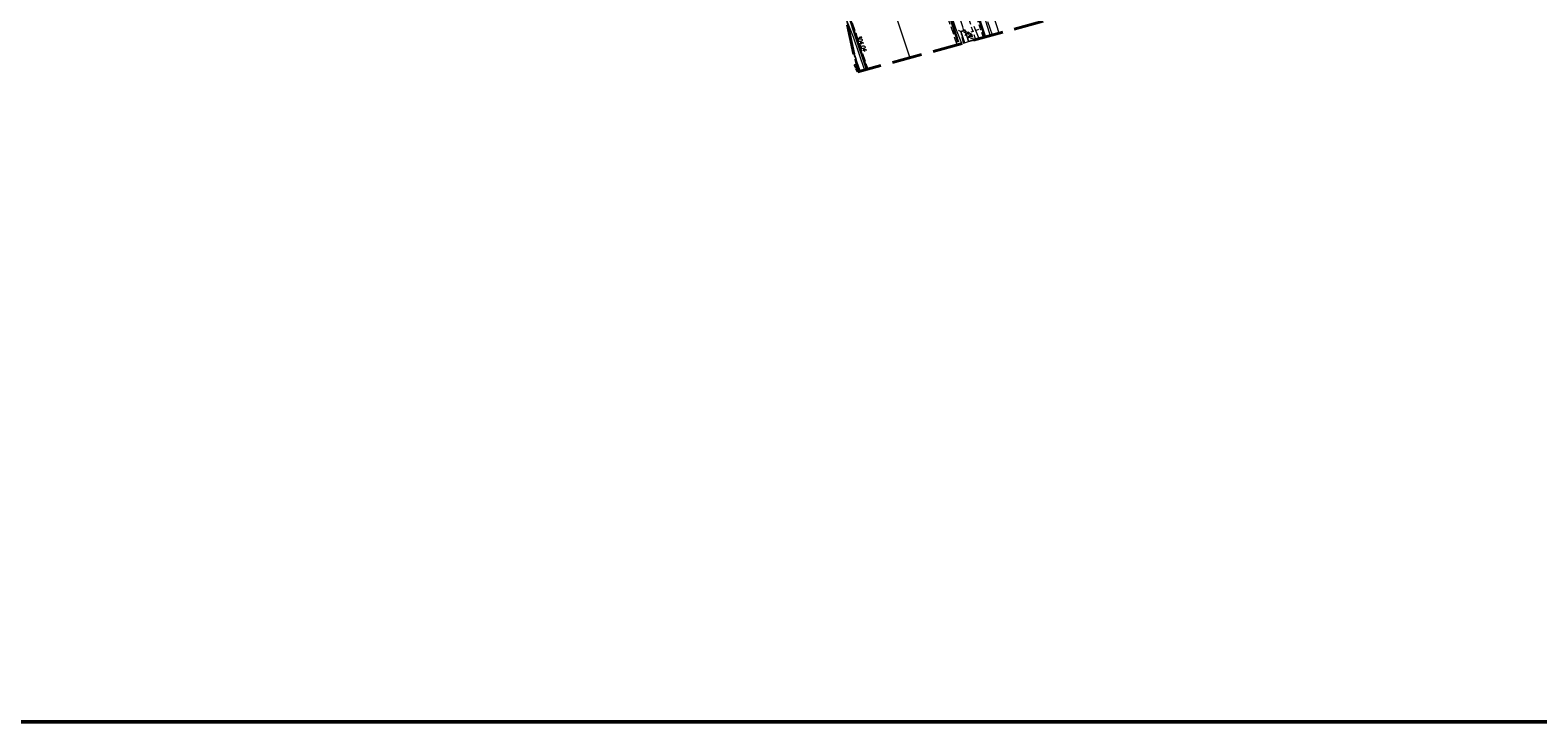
# Model space of a CAD drawing. Header units: metres. Extents: x 779 to 7046, y -512 to 9570.
# Tile 2 of 256: x 2015 to 2296, y -512 to -384. Entities that reach past the tile are written whole.
import ezdxf

# ---------------------------------------------------------------- set-up
doc = ezdxf.new("R2010")
doc.units = ezdxf.units.M
for name, pattern in [('1.5_0.5', [2, 1.5, -0.5]), ('CIĄGłA', [0]), ('DGN Style 3', [7.83309, 5.595065, -2.238026]), ('ib05_500', [1, 0.5, -0.5]), ('mz1.0_0.5', [1.5, 1, -0.5]), ('mz1.25_0.5', [1.75, 1.25, -0.5])]:
    doc.linetypes.add(name, pattern=pattern)
for name, color, linetype, lineweight in [('000 Inne (niezydentyfikowane)', 7, 'Continuous', 0), ('219-działka ewidencyjna', 7, 'Continuous', 0), ('bariera drogowa ochronna (linia)', 7, 'Continuous', 0), ('chodnik (powierzchnia)', 7, 'Continuous', 0), ('jezdnia (powierzchnia)', 7, 'Continuous', 0), ('kanał technologiczny (linia)', 7, 'Continuous', 0), ('komora podziemna - przewód kanalizacyjny (powierzchnia)-SK', 7, 'Continuous', 0), ('krawężnik (linia)', 7, 'Continuous', 0), ('przepust (linia)', 7, 'Continuous', 0), ('przepust (linia) - symbol', 7, 'Continuous', 0), ('przewód elektroenergetyczny (linia)-SEPOD', 7, 'Continuous', 0), ('przewód elektroenergetyczny (linia)-SEPOD-Atr1', 7, 'Continuous', 0), ('przewód gazowy (linia)-SG', 7, 'Continuous', 0), ('przewód kanalizacyjny (linia)-SK', 7, 'Continuous', 0), ('punkt wysokościowy sztuczny', 7, 'Continuous', 0), ('punkt wysokościowy sztuczny-Atr2', 7, 'Continuous', 0), ('rów przydrożny (powierzchnia)', 7, 'Continuous', 0), ('skarpa nieumocniona (powierzchnia)', 7, 'Continuous', 0), ('Zakres', 7, 'Continuous', 0)]:
    doc.layers.add(name, color=color, linetype=linetype, lineweight=lineweight)
doc.styles.get("Standard").update_dxf_attribs({"font": 'arial.ttf'})
doc.linetypes.add('KTOK01-500', pattern='A,1.75,[13,dgnlstyle-rozp_2013.shx,S=0.002778,R=0,X=0,Y=0],1.75', length=3.5)

# ---------------------------------------------------------------- blocks, each defined once
blk = doc.blocks.new('IB05')
at = {"color": 0, "linetype": 'Continuous', "lineweight": -2, "ltscale": 10}
for q in [(3.54, 3.54), (3.54, -3.54)]:
    blk.add_line((0, 0), q, dxfattribs=at)
blk = doc.blocks.new('PW02')
at = {"linetype": 'Continuous', "lineweight": 13, "ltscale": 10}
h = blk.add_hatch(color=0, dxfattribs=at)
edge = h.paths.add_edge_path()
edge.add_arc((0, 0), 0.45, 0, 360)
blk = doc.blocks.new('PZT MDCP podkład')
at = {"layer": '000 Inne (niezydentyfikowane)', "color": 252, "linetype": 'Continuous', "lineweight": 13, "true_color": 0x939598, "flags": 128}
for points in [[(2122.36, -15.48), (2122.42, -15.47)], [(2122.41, -15.74), (2122.46, -15.73)], [(2122.46, -16), (2122.6, -15.98)], [(2122.51, -16.27), (2122.6, -16.25)], [(2122.56, -16.53), (2122.77, -16.49)], [(2122.62, -16.79), (2122.74, -16.77)], [(2123.12, -14.82), (2123.07, -14.91)], [(2123.34, -14.96), (2123.27, -15.07)], [(2123.56, -15.1), (2123.31, -15.5)], [(2124.06, -15.41), (2123.53, -16.24)], [(2124.46, -15.9), (2123.53, -16.24)], [(2123.78, -15.23), (2123.6, -15.53)], [(2124.65, -16.54), (2123.7, -16.82)], [(2124.36, -15.59), (2123.94, -15.92)], [(2124.55, -16.22), (2124.08, -16.36)], [(2102.34, -18.9), (2102.31, -18.91)], [(2122.67, -17.05), (2122.95, -17)], [(2102.81, -20.24), (2102.62, -20.31)], [(2103.29, -21.6), (2102.92, -21.73)]]:
    blk.add_lwpolyline(points, dxfattribs=at)
at = {"layer": '219-działka ewidencyjna', "color": 252, "linetype": 'Continuous', "lineweight": 13, "true_color": 0x939598, "flags": 128}
blk.add_lwpolyline([(2128.13, -15.65), (2127.28, -13.18)], dxfattribs=at)
at = {"layer": 'bariera drogowa ochronna (linia)', "color": 252, "linetype": 'KTOK01-500', "lineweight": 13, "true_color": 0x939598, "flags": 128}
for points in [[(2084.65, 103.16), (2086.31, 94.15), (2088.06, 84.79), (2089.95, 74.55), (2091.89, 64.63), (2093.81, 54.74), (2095.77, 44.86), (2097.8, 35.21), (2099.93, 25.5), (2102.24, 15.95), (2104.9, 6.15), (2107.67, -3.74), (2109.8, -10.95), (2112.81, -19.84)], [(2101, -12.85), (2102.27, -15.96), (2104.33, -22.15)]]:
    blk.add_lwpolyline(points, dxfattribs=at)
at = {"layer": 'chodnik (powierzchnia)', "color": 252, "linetype": 'mz1.0_0.5', "lineweight": 13, "true_color": 0x939598, "flags": 128}
blk.add_lwpolyline([(2125.02, -16.5), (2126.5, -16.1), (2126, -14.7), (2125.82, -14.12), (2122.06, -2.5), (2121.98, -2.24), (2121.91, -1.98), (2121.86, -1.71), (2121.81, -1.45), (2121.78, -1.18), (2121.77, -0.91), (2121.76, -0.64), (2121.77, -0.37), (2121.79, -0.1), (2121.83, 0.17), (2121.87, 0.44), (2121.93, 0.7), (2122.01, 0.96), (2122.09, 1.22), (2124.45, 6.89), (2124.27, 7.4), (2123.61, 8.94), (2123.16, 8.79), (2122.71, 8.62), (2122.28, 8.43), (2121.85, 8.22), (2121.44, 7.98), (2121.04, 7.73), (2120.65, 7.45), (2120.28, 7.15), (2120.11, 7.01), (2120.24, 6.76), (2120.37, 6.51), (2120.48, 6.26), (2120.58, 6), (2120.68, 5.74), (2120.76, 5.47), (2120.83, 5.2), (2120.89, 4.93), (2120.95, 4.65), (2120.99, 4.38), (2121.02, 4.1), (2121.04, 3.82), (2121.05, 3.54), (2121.03, 3.37), (2121.01, 3.19), (2120.99, 3.02), (2120.96, 2.84), (2120.92, 2.67), (2120.88, 2.5), (2120.84, 2.33), (2120.79, 2.16), (2120.74, 1.99), (2120.69, 1.82), (2120.63, 1.66), (2120.56, 1.49), (2120.49, 1.33), (2120.42, 1.17), (2120.35, 0.9), (2120.3, 0.62), (2120.25, 0.34), (2120.22, 0.06), (2120.2, -0.23), (2120.19, -0.51), (2120.19, -0.79), (2120.21, -1.08), (2120.23, -1.36), (2120.27, -1.64), (2120.32, -1.92), (2120.38, -2.2), (2120.46, -2.47), (2120.54, -2.74), (2124.38, -14.62), (2124.56, -15.22), (2125.02, -16.5)], close=True, dxfattribs=at)
at = {"layer": 'jezdnia (powierzchnia)', "color": 252, "linetype": '1.5_0.5', "lineweight": 13, "true_color": 0x939598, "flags": 128}
for points in [[(2121.58, -17.44), (2121.58, -17.44), (2119.17, -10.31), (2116.97, -3.18), (2116.15, -0.54), (2113.33, 8.39), (2110.94, 17.48), (2110.25, 19.94), (2110.08, 20.32), (2109.99, 20.55), (2109.9, 20.78), (2109.82, 21.01), (2109.75, 21.25), (2109.69, 21.49), (2109.27, 21.39), (2107.94, 26.81), (2105.75, 36.81), (2103.47, 47.5), (2101.78, 56.15), (2099.89, 65.72), (2097.7, 76.95), (2095.72, 86.94), (2093.97, 96.1), (2092.74, 102.47), (2092.31, 104.77), (2077.11, 102.06), (2077.8, 98.16), (2078.26, 95.84), (2079.42, 89.21), (2080.78, 82.38), (2082.5, 73.29), (2083.12, 69.99)], [(2097.79, 2.06), (2097.79, 2.06), (2101.62, -11.97), (2102.94, -15.89), (2104.97, -21.98), (2104.97, -21.98)], [(2104.82, -22.02), (2104.82, -22.02), (2102.74, -15.94), (2101.47, -12.02), (2100.59, -10.91), (2102.28, -18.74), (2103.54, -22.33)], [(2103.55, -22.37), (2103.55, -22.37), (2103.55, -22.37)]]:
    blk.add_lwpolyline(points, dxfattribs=at)
at = {"layer": 'kanał technologiczny (linia)', "color": 252, "linetype": 'Continuous', "lineweight": 13, "true_color": 0x939598, "flags": 128}
blk.add_lwpolyline([(2076.83, 99.12), (2097.47, 102), (2098.5, 100.98), (2099.74, 94.6), (2102.88, 80.01), (2107.15, 57.58), (2110.28, 41.52), (2112.47, 30.97), (2113.94, 24.14), (2116.45, 18.58), (2123.11, -1.55), (2123.73, -2.87), (2127.7, -15.77)], dxfattribs=at)
at = {"layer": 'komora podziemna - przewód kanalizacyjny (powierzchnia)-SK', "color": 252, "linetype": 'Continuous', "lineweight": 13, "true_color": 0x939598, "flags": 128}
blk.add_lwpolyline([(2123.06, -14.6), (2122.97, -14.73), (2122.85, -14.84), (2122.71, -14.92), (2122.55, -14.97), (2122.39, -14.98), (2122.23, -14.96), (2122.08, -14.91), (2121.94, -14.83), (2121.82, -14.72)], dxfattribs=at)
at = {"layer": 'krawężnik (linia)', "color": 252, "linetype": 'Continuous', "lineweight": 30, "true_color": 0x939598, "flags": 128}
for points in [[(2124.62, 6.63), (2122.36, 1.13), (2122.26, 0.87), (2122.18, 0.6), (2122.11, 0.32), (2122.06, 0.04), (2122.03, -0.24), (2122.02, -0.52), (2122.02, -0.81), (2122.04, -1.09), (2122.08, -1.37), (2122.13, -1.64), (2122.21, -1.92), (2122.29, -2.19), (2122.4, -2.45), (2126.24, -14.37), (2126.81, -16.01)], [(2121.75, -16.97), (2117.35, -3.15)], [(2104.82, -22.02), (2102.74, -15.94), (2101.47, -12.02), (2100.14, -8.83)]]:
    blk.add_lwpolyline(points, dxfattribs=at)
at = {"layer": 'przepust (linia)', "color": 252, "linetype": 'ib05_500', "lineweight": 13, "true_color": 0x939598, "flags": 128}
blk.add_lwpolyline([(2123.26, -15.32), (2126.24, -14.37)], dxfattribs=at)
at = {"layer": 'przewód elektroenergetyczny (linia)-SEPOD', "color": 252, "linetype": 'Continuous', "lineweight": 13, "true_color": 0x939598, "flags": 128}
for points in [[(2125.68, -16.32), (2124.75, -14.04)], [(2122.43, -17.21), (2121.35, -14.41), (2117.88, -4.19), (2116.99, 0.55), (2117.4, 2.63), (2118.62, 4.97), (2115.16, 18.37)], [(2102.59, -20.2), (2103.35, -22.42)]]:
    blk.add_lwpolyline(points, dxfattribs=at)
at = {"layer": 'przewód gazowy (linia)-SG', "color": 252, "linetype": 'Continuous', "lineweight": 13, "true_color": 0x939598, "flags": 128}
blk.add_lwpolyline([(2129.39, -15.31), (2127.32, -8.64), (2125.22, -1.08), (2123.77, 3.63), (2118.85, 19.41), (2116.11, 27.47), (2111.44, 41.77), (2110.07, 46.5)], dxfattribs=at)
at = {"layer": 'przewód kanalizacyjny (linia)-SK', "color": 252, "linetype": 'Continuous', "lineweight": 13, "true_color": 0x939598, "flags": 128}
blk.add_lwpolyline([(2122.8, -14.87), (2122.67, -14.1), (2121.83, -11.63), (2120.82, -8.97), (2120.34, -6.74)], dxfattribs=at)
at = {"layer": 'rów przydrożny (powierzchnia)', "color": 252, "linetype": 'Continuous', "lineweight": 13, "true_color": 0x939598, "flags": 128}
blk.add_lwpolyline([(2122.96, -17.06), (2123.7, -16.86), (2123.68, -16.75), (2123.26, -15.32), (2122.99, -14.74), (2122.26, -14.99), (2122.95, -17.01), (2122.96, -17.06)], close=True, dxfattribs=at)
at = {"layer": 'skarpa nieumocniona (powierzchnia)', "color": 252, "linetype": 'mz1.25_0.5', "lineweight": 13, "true_color": 0x939598, "flags": 128}
for points in [[(2122.68, -17.14), (2122.96, -17.06), (2122.95, -17.01), (2122.26, -14.99), (2122.68, -17.14)], [(2122.68, -17.14), (2122.96, -17.06), (2122.95, -17.01), (2122.26, -14.99), (2122.68, -17.14)], [(2123.7, -16.86), (2124.66, -16.6), (2124.37, -15.6), (2122.99, -14.74), (2123.26, -15.32), (2123.68, -16.75), (2123.7, -16.86)], [(2123.7, -16.86), (2124.66, -16.6), (2124.37, -15.6), (2122.99, -14.74), (2123.26, -15.32), (2123.68, -16.75), (2123.7, -16.86)]]:
    blk.add_lwpolyline(points, close=True, dxfattribs=at)
blk.add_lwpolyline([(2103.55, -22.37), (2103.55, -22.37), (2102.28, -18.74), (2103.09, -22.49)], dxfattribs=at)
blk.add_lwpolyline([(2103.55, -22.37), (2103.55, -22.37), (2102.28, -18.74), (2103.09, -22.49)], dxfattribs=at)
at = {"layer": 'Zakres', "color": 252, "linetype": 'DGN Style 3', "lineweight": 40, "true_color": 0x939598, "flags": 128}
blk.add_lwpolyline([(2174.7, 172.59), (2130.25, 158.48), (2070.28, 140.14), (2076.28, 101.68), (2103.09, -22.49), (2224.44, 10.67), (2208.44, 67.16), (2203.28, 85.81), (2188.23, 134.81), (2174.7, 172.59)], close=True, dxfattribs=at)
at = {"layer": 'przepust (linia) - symbol', "color": 252, "linetype": 'Continuous', "lineweight": 13, "true_color": 0x939598, "xscale": 0.0999999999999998, "yscale": 0.0999999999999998, "zscale": 0.0999999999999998, "rotation": 197.682}
blk.add_blockref('IB05', (2123.26, -15.32), dxfattribs=at)
at = {"layer": 'punkt wysokościowy sztuczny', "color": 252, "linetype": 'Continuous', "lineweight": 13, "true_color": 0x939598, "xscale": 0.1, "yscale": 0.1, "zscale": 0.1}
blk.add_blockref('PW02', (2102.94, -15.89), dxfattribs=at)
at = {"layer": 'przewód elektroenergetyczny (linia)-SEPOD-Atr1', "color": 252, "lineweight": 13, "true_color": 0x939598, "insert": (2102.73, -20.98), "char_height": 0.75, "attachment_point": 4, "rotation": 288.843, "line_spacing_factor": 0.6}
blk.add_mtext('\\FITALIC_1250;\\H1x;\\W0.9;eN', dxfattribs=at)
at = {"layer": 'punkt wysokościowy sztuczny-Atr2', "color": 252, "lineweight": 13, "true_color": 0x939598, "insert": (2103.53, -15.55), "char_height": 0.75, "attachment_point": 1, "rotation": 293.466, "line_spacing_factor": 0.6}
blk.add_mtext('\\FITALIC_1250;\\H1x;\\W0.9;304.04', dxfattribs=at)

msp = doc.modelspace()

# ---------------------------------------------------------------- linework, layer by layer
at = {"color": 1, "linetype": 'CIĄGłA', "lineweight": 50}
msp.add_lwpolyline([(3759.86, -128.67), (1756.476, -128.67), (1756.476, -512.448), (3759.86, -512.448)], close=True, dxfattribs=at)

# ---------------------------------------------------------------- block references
at = {"color": 18, "linetype": 'CIĄGłA', "lineweight": 5, "true_color": 0x000000}
msp.add_blockref('PZT MDCP podkład', (65.959, -369.147), dxfattribs=at)

doc.saveas('drawing.dxf')
